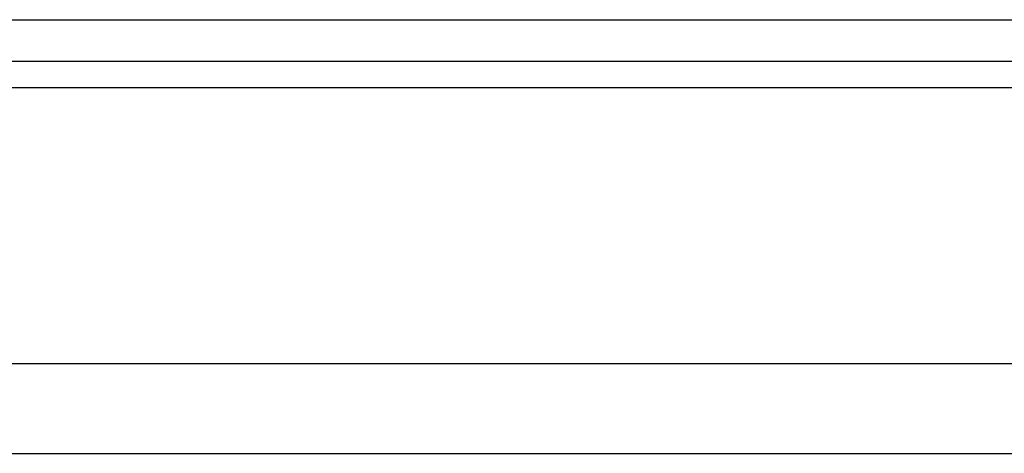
# Model space of a CAD drawing. Header units: millimetres. Extents: x 2482 to 2789, y 455 to 558.
# Tile 33 of 52: x 2716 to 2730, y 473 to 479. Entities that reach past the tile are written whole.
import ezdxf

# ---------------------------------------------------------------- set-up
doc = ezdxf.new("R2010")
doc.units = ezdxf.units.MM
doc.header["$LTSCALE"] = 0.2
doc.layers.add('OUT', color=3, linetype='Continuous')

msp = doc.modelspace()

# ---------------------------------------------------------------- linework, layer by layer
at = {"layer": 'OUT', "color": 7}
for p, q in [((2695.219, 478.944), (2730.419, 478.944)), ((2640.393, 478.391), (2788.819, 478.391)), ((2640.338, 478.037), (2788.819, 478.037)), ((2639.216, 474.344), (2788.819, 474.344)), ((2602.819, 473.144), (2788.819, 473.144))]:
    msp.add_line(p, q, dxfattribs=at)

doc.saveas('drawing.dxf')
